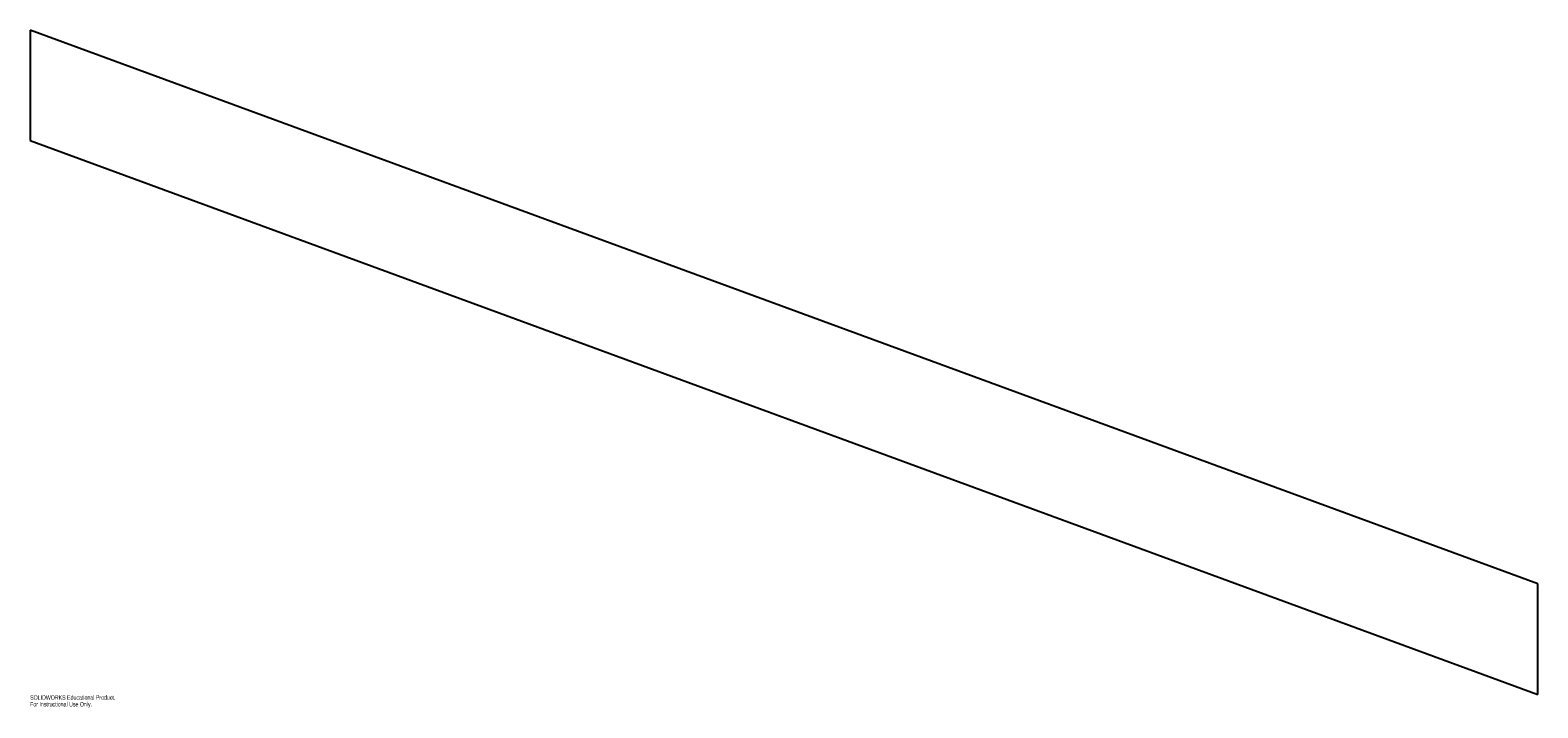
# Model space of a CAD drawing. Header units: millimetres. Extents: x 0 to 1630, y -15 to 719.
import ezdxf

# ---------------------------------------------------------------- set-up
doc = ezdxf.new("R2010")
doc.units = ezdxf.units.MM
doc.layers.add('CORTE', color=7, linetype='Continuous')
doc.layers.add('INFORMACION_NO_CORTE', color=8, linetype='Continuous')
doc.styles.add('SLDTEXTSTYLE0', font='TXT', dxfattribs={"width": 0.7})

msp = doc.modelspace()

# ---------------------------------------------------------------- linework, layer by layer
at = {"layer": 'CORTE', "color": 7, "linetype": 'Continuous', "lineweight": 25}
for p, q in [((1630.5, 119.6), (0, 719.1)), ((0, 719.1), (0, 599.6)), ((0, 599.6), (1630.5, 0)), ((1630.5, 0), (1630.5, 119.6))]:
    msp.add_line(p, q, dxfattribs=at)

# ---------------------------------------------------------------- texts
at = {"layer": 'INFORMACION_NO_CORTE', "color": 7, "linetype": 'Continuous', "char_height": 4.834, "attachment_point": 1, "style": 'SLDTEXTSTYLE0'}
for s, insert in [('SOLIDWORKS Educational Product.', (0, -1)), ('For Instructional Use Only.', (0, -8.3))]:
    msp.add_mtext(s, dxfattribs=dict(at, insert=insert))

doc.saveas('drawing.dxf')
